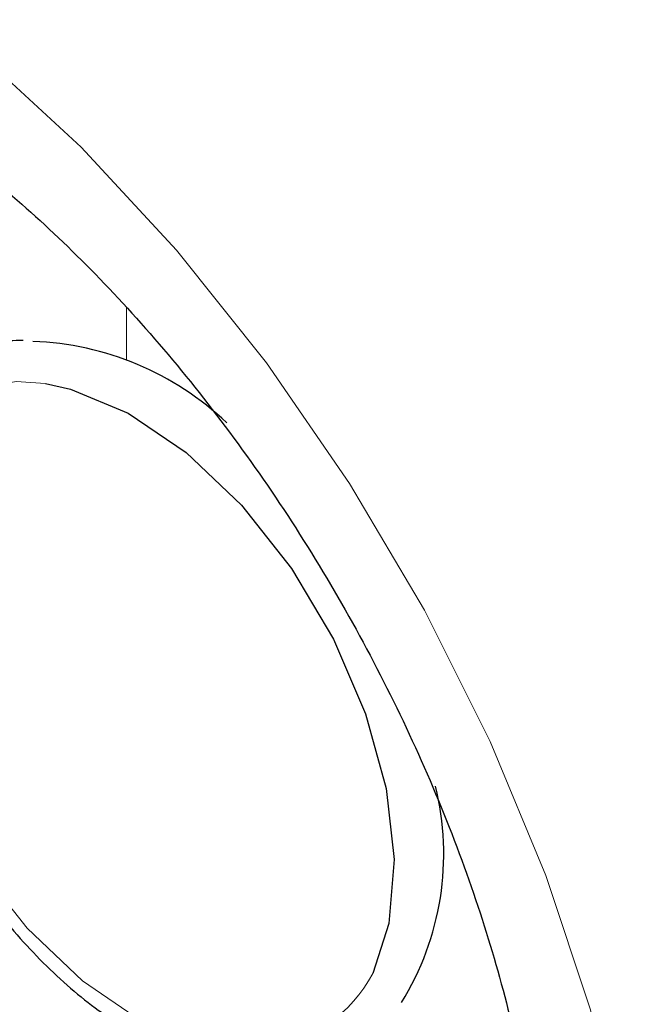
# Paper-space layout 'Blatt4' of a CAD drawing. Header units: millimetres. Extents: x 5 to 418, y 2 to 292.
# Tile 9 of 111: x 126.29 to 128.37, y 131.34 to 134.6. Entities that reach past the tile are written whole.
import ezdxf

# ---------------------------------------------------------------- set-up
doc = ezdxf.new("R2010")
doc.units = ezdxf.units.MM

psp = doc.layouts.new('Blatt4')

# ---------------------------------------------------------------- linework, layer by layer
at = {"color": 7, "linetype": 'Continuous', "lineweight": 18}
psp.add_line((126.6474, 133.6482), (126.6474, 133.4743), dxfattribs=at)
at = {"color": 7, "linetype": 'Continuous', "lineweight": 18, "flags": 128}
for points in [[(126.165, 134.4856), (126.4965, 134.1806), (126.8139, 133.8387), (127.1125, 133.4649), (127.3881, 133.0646), (127.6367, 132.6435), (127.8548, 132.2077), (128.0392, 131.7634), (128.1872, 131.317), (128.2968, 130.875), (128.3663, 130.4437)], [(126.6941, 131.2826), (126.5017, 131.4133), (126.318, 131.588), (126.1521, 131.7978), (126.0123, 132.0324), (125.9057, 132.2798), (125.8376, 132.5278), (125.8113, 132.7639), (125.8284, 132.9761), (125.8878, 133.154), (125.9865, 133.2886), (126.1198, 133.3731), (126.2808, 133.4033), (126.3782, 133.3961)]]:
    psp.add_lwpolyline(points, dxfattribs=at)
at = {"color": 7, "linetype": 'Continuous', "lineweight": 25, "flags": 128}
psp.add_lwpolyline([(126.3782, 133.3961), (126.4615, 133.3776), (126.6528, 133.2975), (126.8451, 133.1668), (127.0289, 132.9921), (127.1948, 132.7823), (127.3345, 132.5477), (127.4412, 132.3003), (127.5093, 132.0523), (127.5355, 131.8162), (127.5185, 131.6039), (127.4649, 131.4379)], dxfattribs=at)
at = {"color": 7, "linetype": 'Continuous', "lineweight": 25}
for centre, radius, start, end in [((126.3023, 132.5526), 0.9838, 46.4276, 87.986), ((126.7661, 131.8344), 0.9345, 328.1635, 13.9668)]:
    psp.add_arc(centre, radius, start, end, dxfattribs=at)
at = {"color": 7, "linetype": 'Continuous', "lineweight": 18}
psp.add_arc((127.0141, 131.6851), 0.5142, 231.5151, 331.2669, dxfattribs=at)
at = {"color": 7, "linetype": 'Continuous', "lineweight": 25}
for points, knots in [([(124.9904, 134.5827), (124.9985, 134.587), (125.0133, 134.5949), (125.0794, 134.6048), (125.182, 134.6015), (125.3262, 134.5739), (125.5081, 134.5119), (125.7147, 134.4133), (125.9402, 134.276), (126.1784, 134.0994), (126.423, 133.8845), (126.6676, 133.6338), (126.906, 133.351), (127.1321, 133.0413), (127.3407, 132.7104), (127.5271, 132.3652), (127.6873, 132.0129), (127.8186, 131.6613), (127.9183, 131.3188), (127.979, 131.0341), (128.0005, 130.871), (128.0085, 130.81)], [0, 0, 0, 0, 0.0653877, 0.1200799, 0.1708283, 0.2244252, 0.2758021, 0.3267546, 0.3779307, 0.429693, 0.4821683, 0.53533, 0.5890737, 0.6432579, 0.6977252, 0.7523127, 0.8068333, 0.8610926, 0.9149322, 0.9682057, 1, 1, 1, 1]), ([(126.3044, 133.5388), (126.2741, 133.5386), (126.1847, 133.538), (126.0551, 133.4814), (125.9267, 133.3768), (125.8336, 133.2314), (125.7756, 133.0534), (125.7547, 132.8459), (125.7721, 132.6164), (125.8273, 132.3745), (125.9178, 132.1305), (126.0397, 131.8941), (126.1883, 131.674), (126.358, 131.4798), (126.5341, 131.3228), (126.6537, 131.2499), (126.7093, 131.2161)], [0, 0, 0, 0, 0.037901, 0.111761, 0.183666, 0.255268, 0.328296, 0.403168, 0.479003, 0.554948, 0.63076, 0.706474, 0.782186, 0.85799, 0.933992, 1, 1, 1, 1])]:
    psp.add_open_spline(points, degree=3, knots=knots, dxfattribs=at)

doc.saveas('drawing.dxf')
